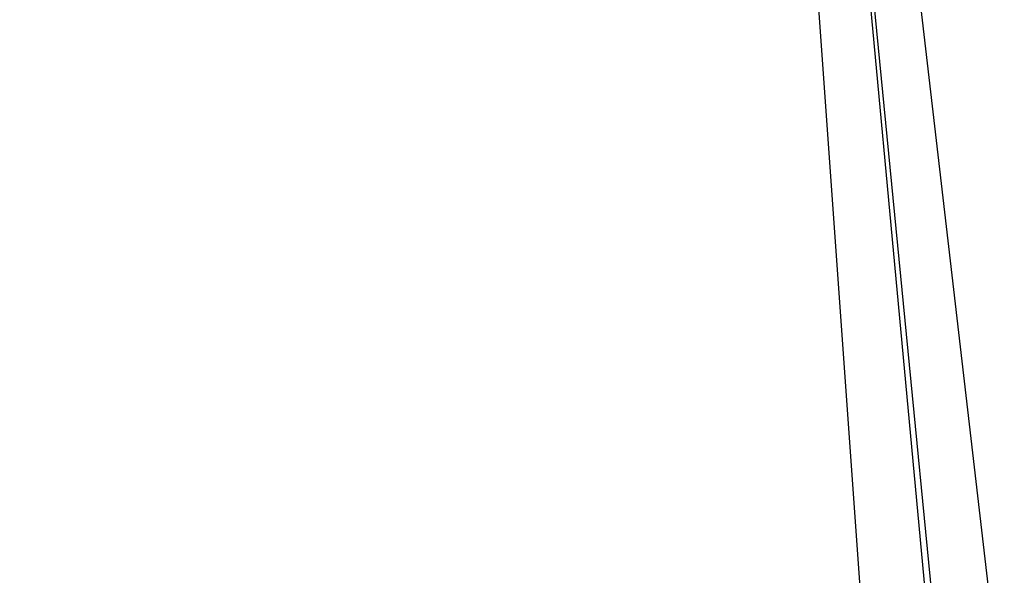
# Model space of a CAD drawing. Header units: feet. Extents: x -79 to 198, y -22 to 181.
# Tile 159 of 256: x 72.084 to 72.28, y 16.354 to 16.464. Entities that reach past the tile are written whole.
import ezdxf

# ---------------------------------------------------------------- set-up
doc = ezdxf.new("R2010")
doc.units = ezdxf.units.FT
doc.layers.add('A-LINEA', color=7, linetype='CONTINUOUS')

msp = doc.modelspace()

# ---------------------------------------------------------------- linework, layer by layer
at = {"layer": 'A-LINEA'}
for points in [[(72.2133, 16.8978), (71.9333, 16.8711), (71.9733, 16.2978), (72.2667, 16.3244), (72.2133, 16.8978)], [(71.9333, 16.8711), (71.9867, 16.2978), (72.28, 16.3244), (72.2133, 16.8978), (71.9333, 16.8711), (72.2133, 16.8844), (72.2667, 16.3378), (72, 16.3111), (71.9333, 16.8711)], [(72.2133, 16.8978), (71.9333, 16.8711), (71.9733, 16.2978), (72.2667, 16.3244), (72.2133, 16.8978)], [(71.9333, 16.8711), (71.9867, 16.2978), (72.28, 16.3244), (72.2133, 16.8978), (71.9333, 16.8711), (72.2133, 16.8844), (72.2667, 16.3378), (72, 16.3111), (71.9333, 16.8711)], [(72.2133, 16.8844), (71.9333, 16.8711), (71.9867, 16.3111), (72.2533, 16.3244), (72.2133, 16.8844)], [(72.2133, 16.8844), (71.9333, 16.8711), (71.9867, 16.3111), (72.2533, 16.3244), (72.2133, 16.8844)]]:
    msp.add_lwpolyline(points, dxfattribs=at)

doc.saveas('drawing.dxf')
